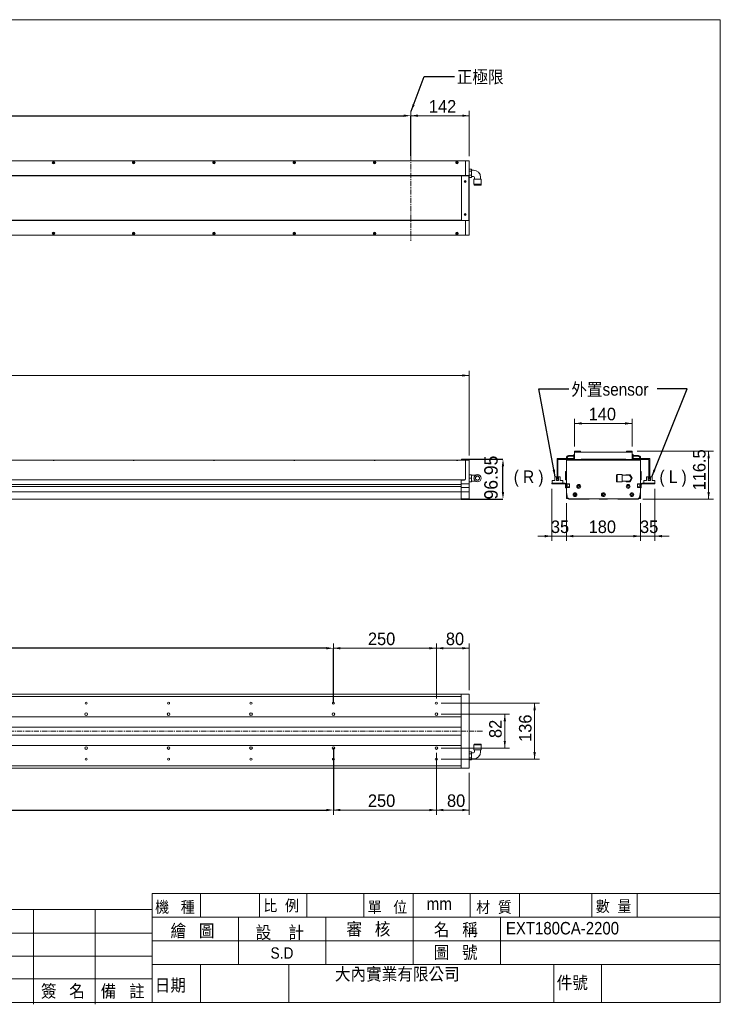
# Model space of a CAD drawing. Header units: millimetres. Extents: x 14 to 3401, y 11 to 2403.
# Tile 2 of 2: x 1700 to 3401, y 11 to 2403. Entities that reach past the tile are written whole.
import ezdxf

# ---------------------------------------------------------------- set-up
doc = ezdxf.new("R2010")
doc.units = ezdxf.units.MM
doc.header["$PDSIZE"] = -1
doc.linetypes.add('CENTERX2', pattern=[20.32, 12.7, -2.54, 2.54, -2.54])
doc.layers.add('BORDER', color=7, linetype='Continuous', lineweight=0)
doc.styles.add('SLDTEXTSTYLE0', font='新細明體')
doc.styles.add('SLDTEXTSTYLE1', font='GOTHIC.TTF', dxfattribs={"width": 0.913})
doc.styles.get("Standard").update_dxf_attribs({"font": 'GOTHIC.TTF'})
doc.dimstyles.new('SLDDIMSTYLE0', dxfattribs={"dimtxt": 32.48725, "dimasz": 17.25, "dimexe": 0, "dimexo": 0.0625, "dimgap": 8.121813, "dimtad": 1, "dimtoh": 1, "dimdec": 3, "dimzin": 12, "dimdsep": 46, "dimtxsty": 'SLDTEXTSTYLE0', "dimsah": 1, "dimcen": 0.09, "dimadec": 0, "dimazin": 0, "dimtfac": 1, "dimtdec": 3, "dimtofl": 0, "dimtmove": 0, "dimatfit": 3, "dimfxl": 0, "dimtolj": 1, "dimtzin": 12, "dimarcsym": 0})
doc.dimstyles.new('SLDDIMSTYLE2', dxfattribs={"dimtxt": 17.25, "dimasz": 17.25, "dimexe": 0, "dimexo": 0.0625, "dimgap": 4.3125, "dimtad": 0, "dimtih": 1, "dimtoh": 1, "dimdec": 0, "dimzin": 0, "dimdsep": 46, "dimtxsty": 'Standard', "dimsah": 1, "dimcen": 0.09, "dimadec": 0, "dimazin": 0, "dimtfac": 1, "dimtdec": 0, "dimtofl": 0, "dimtmove": 0, "dimatfit": 3, "dimfxl": 0, "dimtolj": 1, "dimtzin": 0, "dimarcsym": 0})

# ---------------------------------------------------------------- blocks, each defined once
blk = doc.blocks.new('*D1')
at = {"layer": 'BORDER'}
for p, q in [((201.8, 1355.7), (201.8, 1550.1)), ((201.8, 1538.6), (2791.8, 1538.6)), ((2791.8, 1344.6), (2791.8, 1550.1))]:
    blk.add_line(p, q, dxfattribs=at)
for points in [[(201.8, 1538.6), (219.1, 1535.7), (219.1, 1541.4)], [(2791.8, 1538.6), (2774.6, 1541.4), (2774.6, 1535.7)]]:
    blk.add_solid(points, dxfattribs=at)
at = {"layer": 'BORDER', "insert": (1460.4, 1576.6), "char_height": 30.43, "attachment_point": 1, "style": 'SLDTEXTSTYLE0'}
blk.add_mtext('2590', dxfattribs=at)
blk = doc.blocks.new('*D5')
at = {"layer": 'BORDER', "color": 0, "lineweight": -2}
for p, q in [((2790.9, 1335.1), (2873.6, 1335.1)), ((2873.6, 1255.4), (2873.6, 1317.8)), ((2771.9, 1238.1), (2873.6, 1238.1))]:
    blk.add_line(p, q, dxfattribs=at)
at = {"layer": 'BORDER', "color": 0}
for points in [[(2870.7, 1317.8), (2876.4, 1317.8), (2873.6, 1335.1)], [(2870.7, 1255.4), (2876.4, 1255.4), (2873.6, 1238.1)]]:
    blk.add_solid(points, dxfattribs=at)
at = {"layer": 'Defpoints', "color": 0}
for p in [(2790.8, 1335.1), (2873.6, 1335.1), (2771.8, 1238.1)]:
    blk.add_point(p, dxfattribs=at)
at = {"layer": 'BORDER', "color": 0, "insert": (2828.2, 1237.5), "char_height": 32.49, "attachment_point": 1, "rotation": 90, "style": 'SLDTEXTSTYLE0'}
blk.add_mtext('\\A1;96.95', dxfattribs=at)
blk = doc.blocks.new('*D7')
at = {"layer": 'BORDER'}
for p, q in [((2649.8, 2083.5), (2649.8, 2180.9)), ((2791.8, 2071), (2791.8, 2180.9)), ((2791.8, 2169.4), (2649.8, 2169.4))]:
    blk.add_line(p, q, dxfattribs=at)
for points in [[(2649.8, 2169.4), (2667.1, 2166.6), (2667.1, 2172.3)], [(2791.8, 2169.4), (2774.6, 2172.3), (2774.6, 2166.6)]]:
    blk.add_solid(points, dxfattribs=at)
at = {"layer": 'BORDER', "insert": (2693.7, 2207.4), "char_height": 30.43, "attachment_point": 1, "style": 'SLDTEXTSTYLE0'}
blk.add_mtext('142', dxfattribs=at)
blk = doc.blocks.new('*D10')
at = {"layer": 'BORDER', "color": 0, "lineweight": -2}
for p, q in [((449.8, 2083.2), (449.8, 2169.4)), ((467.1, 2169.4), (2632.6, 2169.4)), ((2649.8, 2072), (2649.8, 2169.4))]:
    blk.add_line(p, q, dxfattribs=at)
at = {"layer": 'BORDER', "color": 0}
for points in [[(467.1, 2172.3), (467.1, 2166.6), (449.8, 2169.4)], [(2632.6, 2172.3), (2632.6, 2166.6), (2649.8, 2169.4)]]:
    blk.add_solid(points, dxfattribs=at)
at = {"layer": 'Defpoints', "color": 0}
for p in [(2649.8, 2169.4), (449.8, 2083.2), (2649.8, 2072)]:
    blk.add_point(p, dxfattribs=at)
at = {"layer": 'BORDER', "color": 0, "insert": (1456.2, 2213.7), "char_height": 32.49, "attachment_point": 1, "style": 'SLDTEXTSTYLE0'}
blk.add_mtext('\\A1;2200st', dxfattribs=at)
blk = doc.blocks.new('*D17')
at = {"layer": 'BORDER'}
for p, q in [((2723.3, 715.8), (2889.5, 715.8)), ((2878, 633.8), (2878, 715.8)), ((2723.3, 633.8), (2889.5, 633.8))]:
    blk.add_line(p, q, dxfattribs=at)
for points in [[(2878, 715.8), (2875.2, 698.6), (2880.9, 698.6)], [(2878, 633.8), (2880.9, 651.1), (2875.2, 651.1)]]:
    blk.add_solid(points, dxfattribs=at)
at = {"layer": 'BORDER', "insert": (2840, 658.2), "char_height": 30.43, "attachment_point": 1, "rotation": 90, "style": 'SLDTEXTSTYLE0'}
blk.add_mtext('82', dxfattribs=at)
blk = doc.blocks.new('*D18')
at = {"layer": 'BORDER'}
for p, q in [((2723.3, 742.8), (2961.9, 742.8)), ((2950.4, 606.8), (2950.4, 742.8)), ((2723.3, 606.8), (2961.9, 606.8))]:
    blk.add_line(p, q, dxfattribs=at)
for points in [[(2950.4, 742.8), (2947.5, 725.6), (2953.3, 725.6)], [(2950.4, 606.8), (2953.3, 624.1), (2947.5, 624.1)]]:
    blk.add_solid(points, dxfattribs=at)
at = {"layer": 'BORDER', "insert": (2912.4, 648.7), "char_height": 30.43, "attachment_point": 1, "rotation": 90, "style": 'SLDTEXTSTYLE0'}
blk.add_mtext('136', dxfattribs=at)
blk = doc.blocks.new('*D19')
at = {"layer": 'BORDER'}
for p, q in [((2711.8, 754.3), (2711.8, 887.7)), ((2791.8, 774.1), (2791.8, 887.7)), ((2711.8, 876.2), (2791.8, 876.2))]:
    blk.add_line(p, q, dxfattribs=at)
for points in [[(2711.8, 876.2), (2729.1, 873.3), (2729.1, 879.1)], [(2791.8, 876.2), (2774.6, 879.1), (2774.6, 873.3)]]:
    blk.add_solid(points, dxfattribs=at)
at = {"layer": 'BORDER', "insert": (2735, 914.2), "char_height": 30.43, "attachment_point": 1, "style": 'SLDTEXTSTYLE0'}
blk.add_mtext('80', dxfattribs=at)
blk = doc.blocks.new('*D21')
at = {"layer": 'BORDER'}
for p, q in [((2711.8, 622.3), (2711.8, 471.8)), ((2791.8, 573.3), (2791.8, 471.8)), ((2711.8, 483.3), (2791.8, 483.3))]:
    blk.add_line(p, q, dxfattribs=at)
for points in [[(2711.8, 483.3), (2729.1, 480.4), (2729.1, 486.2)], [(2791.8, 483.3), (2774.6, 486.2), (2774.6, 480.4)]]:
    blk.add_solid(points, dxfattribs=at)
at = {"layer": 'BORDER', "insert": (2737.7, 521.3), "char_height": 30.43, "attachment_point": 1, "style": 'SLDTEXTSTYLE0'}
blk.add_mtext('80', dxfattribs=at)
blk = doc.blocks.new('*D23')
at = {"layer": 'BORDER'}
for p, q in [((2461.8, 754.3), (2461.8, 887.7)), ((2711.8, 754.3), (2711.8, 887.7)), ((2461.8, 876.2), (2711.8, 876.2))]:
    blk.add_line(p, q, dxfattribs=at)
for points in [[(2461.8, 876.2), (2479.1, 873.3), (2479.1, 879.1)], [(2711.8, 876.2), (2694.6, 879.1), (2694.6, 873.3)]]:
    blk.add_solid(points, dxfattribs=at)
at = {"layer": 'BORDER', "insert": (2545.7, 914.2), "char_height": 30.43, "attachment_point": 1, "style": 'SLDTEXTSTYLE0'}
blk.add_mtext('250', dxfattribs=at)
blk = doc.blocks.new('*D24')
at = {"layer": 'BORDER'}
for p, q in [((2461.8, 622.3), (2461.8, 471.8)), ((2711.8, 622.3), (2711.8, 471.8)), ((2461.8, 483.3), (2711.8, 483.3))]:
    blk.add_line(p, q, dxfattribs=at)
for points in [[(2461.8, 483.3), (2479.1, 480.4), (2479.1, 486.2)], [(2711.8, 483.3), (2694.6, 486.2), (2694.6, 480.4)]]:
    blk.add_solid(points, dxfattribs=at)
at = {"layer": 'BORDER', "insert": (2545.7, 521.3), "char_height": 30.43, "attachment_point": 1, "style": 'SLDTEXTSTYLE0'}
blk.add_mtext('250', dxfattribs=at)
blk = doc.blocks.new('*D25')
at = {"layer": 'BORDER', "color": 0, "lineweight": -2}
for p, q in [((261.8, 742.9), (261.8, 876.2)), ((2444.6, 876.2), (279.1, 876.2)), ((2461.8, 742.9), (2461.8, 876.2))]:
    blk.add_line(p, q, dxfattribs=at)
at = {"layer": 'BORDER', "color": 0}
for points in [[(279.1, 879.1), (279.1, 873.3), (261.8, 876.2)], [(2444.6, 879.1), (2444.6, 873.3), (2461.8, 876.2)]]:
    blk.add_solid(points, dxfattribs=at)
at = {"layer": 'Defpoints', "color": 0}
for p in [(261.8, 876.2), (261.8, 742.8), (2461.8, 742.8)]:
    blk.add_point(p, dxfattribs=at)
at = {"layer": 'BORDER', "color": 0, "insert": (1336.3, 920.5), "char_height": 32.487, "attachment_point": 1, "style": 'SLDTEXTSTYLE0'}
blk.add_mtext('\\A1;11x200=2200', dxfattribs=at)
blk = doc.blocks.new('*D26')
at = {"layer": 'BORDER', "color": 0, "lineweight": -2}
for p, q in [((261.8, 633.8), (261.8, 483.3)), ((2461.8, 633.8), (2461.8, 483.3)), ((279.1, 483.3), (2444.6, 483.3))]:
    blk.add_line(p, q, dxfattribs=at)
at = {"layer": 'BORDER', "color": 0}
for points in [[(279.1, 486.2), (279.1, 480.4), (261.8, 483.3)], [(2444.6, 486.2), (2444.6, 480.4), (2461.8, 483.3)]]:
    blk.add_solid(points, dxfattribs=at)
at = {"layer": 'Defpoints', "color": 0}
for p in [(261.8, 633.8), (2461.8, 633.8), (2461.8, 483.3)]:
    blk.add_point(p, dxfattribs=at)
at = {"layer": 'BORDER', "color": 0, "insert": (1247, 527.6), "char_height": 32.487, "attachment_point": 1, "style": 'SLDTEXTSTYLE0'}
blk.add_mtext('\\A1;11x200=2200', dxfattribs=at)
blk = doc.blocks.new('*D29')
at = {"layer": 'BORDER'}
for p, q in [((3199, 1354.6), (3384.4, 1354.6)), ((3372.9, 1238.1), (3372.9, 1354.6)), ((3213.1, 1238.1), (3384.4, 1238.1))]:
    blk.add_line(p, q, dxfattribs=at)
for points in [[(3372.9, 1354.6), (3370.1, 1337.4), (3375.8, 1337.4)], [(3372.9, 1238.1), (3375.8, 1255.4), (3370.1, 1255.4)]]:
    blk.add_solid(points, dxfattribs=at)
at = {"layer": 'BORDER', "insert": (3334.9, 1259.5), "char_height": 30.43, "attachment_point": 1, "rotation": 90, "style": 'SLDTEXTSTYLE0'}
blk.add_mtext('116.5', dxfattribs=at)
blk = doc.blocks.new('*D30')
at = {"layer": 'BORDER'}
for p, q in [((3047.5, 1366.1), (3047.5, 1433.6)), ((3047.5, 1422.1), (3187.5, 1422.1)), ((3187.5, 1366.1), (3187.5, 1433.6))]:
    blk.add_line(p, q, dxfattribs=at)
for points in [[(3047.5, 1422.1), (3064.7, 1419.2), (3064.7, 1425)], [(3187.5, 1422.1), (3170.2, 1425), (3170.2, 1419.2)]]:
    blk.add_solid(points, dxfattribs=at)
at = {"layer": 'BORDER', "insert": (3081.6, 1460.1), "char_height": 30.43, "attachment_point": 1, "style": 'SLDTEXTSTYLE0'}
blk.add_mtext('140', dxfattribs=at)
blk = doc.blocks.new('*D31')
at = {"layer": 'BORDER'}
for p, q in [((3027.5, 1228.7), (3027.5, 1136.9)), ((3207.5, 1228.7), (3207.5, 1136.9)), ((3027.5, 1148.4), (3207.5, 1148.4))]:
    blk.add_line(p, q, dxfattribs=at)
for points in [[(3027.5, 1148.4), (3044.7, 1145.5), (3044.7, 1151.3)], [(3207.5, 1148.4), (3190.2, 1151.3), (3190.2, 1145.5)]]:
    blk.add_solid(points, dxfattribs=at)
at = {"layer": 'BORDER', "insert": (3081.6, 1186.4), "char_height": 30.43, "attachment_point": 1, "style": 'SLDTEXTSTYLE0'}
blk.add_mtext('180', dxfattribs=at)
blk = doc.blocks.new('*D32')
at = {"layer": 'BORDER'}
for p, q in [((2992.5, 1263.6), (2992.5, 1136.9)), ((3027.5, 1228.7), (3027.5, 1136.9)), ((2992.5, 1148.4), (2958, 1148.4)), ((2992.5, 1148.4), (3027.5, 1148.4)), ((3027.5, 1148.4), (3062, 1148.4))]:
    blk.add_line(p, q, dxfattribs=at)
for points in [[(2992.5, 1148.4), (2975.2, 1151.3), (2975.2, 1145.5)], [(3027.5, 1148.4), (3044.7, 1145.5), (3044.7, 1151.3)]]:
    blk.add_solid(points, dxfattribs=at)
at = {"layer": 'BORDER', "insert": (2990, 1186.4), "char_height": 30.43, "attachment_point": 1, "style": 'SLDTEXTSTYLE0'}
blk.add_mtext('35', dxfattribs=at)
blk = doc.blocks.new('*D33')
at = {"layer": 'BORDER'}
for p, q in [((3242.5, 1263.6), (3242.5, 1136.9)), ((3207.5, 1228.7), (3207.5, 1136.9)), ((3207.5, 1148.4), (3173, 1148.4)), ((3242.5, 1148.4), (3207.5, 1148.4)), ((3242.5, 1148.4), (3277, 1148.4))]:
    blk.add_line(p, q, dxfattribs=at)
for points in [[(3207.5, 1148.4), (3190.2, 1151.3), (3190.2, 1145.5)], [(3242.5, 1148.4), (3259.7, 1145.5), (3259.7, 1151.3)]]:
    blk.add_solid(points, dxfattribs=at)
at = {"layer": 'BORDER', "insert": (3206.3, 1186.4), "char_height": 30.43, "attachment_point": 1, "style": 'SLDTEXTSTYLE0'}
blk.add_mtext('35', dxfattribs=at)

msp = doc.modelspace()

# ---------------------------------------------------------------- linework, layer by layer
at = {"color": 7, "linetype": 'Continuous', "lineweight": 15}
for p, q in [((2782.57, 2059.5272), (202.07, 2059.5272)), ((2782.57, 2059.5272), (2782.57, 2056.5272)), ((2782.57, 2059.5272), (2782.82, 2059.5272)), ((2782.57, 2056.5272), (2782.57, 2024.0272)), ((2782.82, 2059.5272), (2791.82, 2059.5272)), ((2782.82, 2056.5272), (2782.82, 2059.5272)), ((2782.82, 2024.5272), (2782.82, 2056.5272)), ((2791.82, 2059.5272), (2791.82, 2056.5272)), ((2791.82, 2056.5272), (2791.82, 2024.5272)), ((2782.57, 2051.0272), (2782.82, 2051.0272)), ((2796.82, 2039.3421), (2791.82, 2039.3421)), ((2796.82, 2034.4346), (2791.82, 2034.4346)), ((2796.82, 2039.3421), (2796.82, 2034.4346)), ((2801.82, 2037.0272), (2796.82, 2037.0272)), ((2796.82, 2034.4346), (2796.82, 2024.6197)), ((557.82, 2024.0272), (2782.57, 2024.0272)), ((2773.4909, 2023.5272), (557.82, 2023.5272)), ((2772.82, 2022.2772), (2772.82, 1916.7772)), ((2774.32, 2023.7772), (2789.32, 2023.7772)), ((2782.57, 2023.7772), (2782.57, 2024.0272)), ((2791.82, 2024.5272), (2782.82, 2024.5272)), ((2782.82, 2024.5272), (2782.82, 2023.7772)), ((2790.82, 2022.2772), (2790.82, 1916.7772)), ((2796.82, 2024.6197), (2791.82, 2024.6197)), ((2791.82, 1914.5272), (2791.82, 2024.5272)), ((2796.82, 2019.7122), (2791.82, 2019.7122)), ((2796.82, 2024.6197), (2796.82, 2019.7122)), ((2796.82, 2022.0272), (2801.82, 2022.0272)), ((2802.92, 2015.1272), (2802.92, 2003.1272)), ((2820.72, 2015.1272), (2802.92, 2015.1272)), ((2804.32, 2019.5272), (2804.32, 2015.1272)), ((2819.32, 2015.1272), (2819.32, 2019.5272)), ((2820.72, 2003.1272), (2820.72, 2015.1272)), ((2820.72, 2003.1272), (2802.92, 2003.1272)), ((2803.32, 2002.4272), (2803.32, 2000.9272)), ((2820.32, 2002.4272), (2803.32, 2002.4272)), ((2820.32, 2000.9272), (2803.32, 2000.9272)), ((2804.32, 2003.1272), (2804.32, 2002.4272)), ((2819.32, 2002.4272), (2819.32, 2003.1272)), ((2820.32, 2000.9272), (2820.32, 2002.4272)), ((2773.4909, 1915.5272), (557.82, 1915.5272)), ((2782.57, 1915.0272), (557.82, 1915.0272)), ((2774.32, 1915.2772), (2789.32, 1915.2772)), ((2782.57, 1915.2772), (2782.57, 1915.0272)), ((2782.57, 1882.5272), (2782.57, 1915.0272)), ((2782.82, 1914.5272), (2782.82, 1915.2772)), ((2782.82, 1914.5272), (2791.82, 1914.5272)), ((2782.82, 1882.5272), (2782.82, 1914.5272)), ((2791.82, 1914.5272), (2791.82, 1882.5272)), ((202.07, 1879.5272), (2782.57, 1879.5272)), ((2782.82, 1888.0272), (2782.57, 1888.0272)), ((2782.57, 1879.5272), (2782.57, 1882.5272)), ((2782.82, 1879.5272), (2782.57, 1879.5272)), ((2782.82, 1879.5272), (2782.82, 1882.5272)), ((2791.82, 1879.5272), (2782.82, 1879.5272)), ((2791.82, 1882.5272), (2791.82, 1879.5272)), ((3027.4978, 1339.2046), (3027.4978, 1336.6046)), ((3029.0978, 1339.2046), (3029.0978, 1336.6046)), ((3045.4978, 1344.2046), (3032.4978, 1344.2046)), ((3045.4978, 1342.6046), (3032.4978, 1342.6046)), ((3034.4978, 1342.6046), (3045.4978, 1342.6046)), ((3045.4978, 1346.6046), (3047.4978, 1346.6046)), ((3045.4978, 1345.1046), (3045.4978, 1346.6046)), ((3045.4978, 1336.1046), (3045.4978, 1345.1046)), ((3047.4978, 1354.6046), (3047.4978, 1350.6046)), ((3061.4978, 1354.6046), (3047.4978, 1354.6046)), ((3047.4978, 1334.6046), (3047.4978, 1350.6046)), ((3049.4978, 1352.6046), (3185.4978, 1352.6046)), ((3061.4978, 1354.6046), (3061.4978, 1352.6046)), ((3061.5978, 1352.6046), (3061.4978, 1352.6046)), ((3173.4978, 1352.6046), (3173.3978, 1352.6046)), ((3187.4978, 1354.6046), (3173.4978, 1354.6046)), ((3173.4978, 1352.6046), (3173.4978, 1354.6046)), ((3187.4978, 1350.6046), (3187.4978, 1354.6046)), ((3187.4978, 1350.6046), (3187.4978, 1334.6046)), ((3187.4978, 1346.6046), (3189.4978, 1346.6046)), ((3189.4978, 1346.6046), (3189.4978, 1345.1046)), ((3189.4978, 1345.1046), (3189.4978, 1336.1046)), ((3202.4978, 1344.2046), (3189.4978, 1344.2046)), ((3202.4978, 1342.6046), (3189.4978, 1342.6046)), ((3189.4978, 1342.6046), (3200.4978, 1342.6046)), ((3205.8978, 1336.6046), (3205.8978, 1339.2046)), ((3207.4978, 1336.6046), (3207.4978, 1339.2046)), ((1590.1484, 1333.1046), (1779.4916, 1333.1046)), ((1779.32, 1333.1046), (1785.32, 1333.1046)), ((1785.1485, 1333.1046), (1974.4916, 1333.1046)), ((1974.32, 1333.1046), (1980.32, 1333.1046)), ((1980.1484, 1333.1046), (2169.4916, 1333.1046)), ((2175.32, 1333.1046), (2169.32, 1333.1046)), ((2175.1484, 1333.1046), (2364.4915, 1333.1046)), ((2364.32, 1333.1046), (2370.32, 1333.1046)), ((2370.1484, 1333.1046), (2559.4916, 1333.1046)), ((2565.32, 1333.1046), (2559.32, 1333.1046)), ((2565.1484, 1333.1046), (2759.4916, 1333.1046)), ((2765.32, 1333.1046), (2759.32, 1333.1046)), ((2765.1484, 1333.1046), (2782.57, 1333.1046)), ((2772.82, 1333.1046), (2772.82, 1335.0546)), ((2772.82, 1335.0546), (2774.32, 1335.0546)), ((2774.32, 1335.0546), (2789.32, 1335.0546)), ((2782.57, 1330.1046), (2782.57, 1333.1046)), ((2782.57, 1288.1046), (2782.57, 1330.1046)), ((2782.5701, 1333.0546), (2782.8199, 1333.0546)), ((2782.8199, 1332.9046), (2782.5701, 1332.9046)), ((2782.5701, 1329.3046), (2782.8199, 1329.3046)), ((2782.82, 1333.1046), (2791.82, 1333.1046)), ((2782.82, 1330.1046), (2782.82, 1333.1046)), ((2782.82, 1287.6046), (2782.82, 1330.1046)), ((2789.32, 1335.0546), (2790.82, 1335.0546)), ((2790.82, 1335.0546), (2790.8201, 1333.1046)), ((2791.82, 1333.1046), (2791.82, 1330.1046)), ((2791.82, 1330.1046), (2791.82, 1275.6046)), ((3004.9978, 1336.6046), (3045.4978, 1336.6046)), ((3004.9978, 1288.1046), (3004.9978, 1336.6046)), ((3006.9978, 1288.1046), (3006.9978, 1334.6046)), ((3006.9978, 1334.6046), (3045.4978, 1334.6046)), ((3027.4978, 1334.6046), (3027.4978, 1330.1046)), ((3027.4978, 1330.1046), (3027.4978, 1275.6046)), ((3029.0978, 1334.6046), (3029.0978, 1332.7579)), ((3029.4978, 1336.6046), (3029.4978, 1337.6046)), ((3029.4978, 1332.933), (3029.4978, 1334.6046)), ((3062.4978, 1333.1046), (3030.4978, 1333.1046)), ((3045.4978, 1334.6046), (3045.4978, 1336.1046)), ((3047.4978, 1334.6046), (3045.4978, 1334.6046)), ((3049.4978, 1334.6046), (3047.4978, 1334.6046)), ((3049.4978, 1334.6046), (3063.2478, 1334.6046)), ((3062.4978, 1333.1046), (3062.9978, 1333.1046)), ((3062.4978, 1332.9046), (3062.4978, 1333.1046)), ((3062.4978, 1332.9046), (3172.4978, 1332.9046)), ((3062.9978, 1332.9046), (3062.9978, 1333.1046)), ((3063.2478, 1333.0546), (3063.2478, 1335.0546)), ((3063.2478, 1335.0546), (3064.7478, 1335.0546)), ((3064.7478, 1333.0546), (3063.2478, 1333.0546)), ((3063.4978, 1333.0546), (3063.4978, 1332.9046)), ((3170.2478, 1335.0546), (3064.7478, 1335.0546)), ((3064.7478, 1333.0546), (3170.2478, 1333.0546)), ((3066.4978, 1335.1046), (3066.4978, 1335.0546)), ((3168.4978, 1335.1046), (3066.4978, 1335.1046)), ((3074.9978, 1332.9046), (3074.9978, 1333.0546)), ((3079.9978, 1332.9046), (3079.9978, 1333.0546)), ((3084.7978, 1335.0546), (3084.7978, 1335.1046)), ((3104.9978, 1335.0546), (3104.9978, 1335.1046)), ((3129.9978, 1335.0546), (3129.9978, 1335.1046)), ((3150.1978, 1335.1046), (3150.1978, 1335.0546)), ((3154.9978, 1332.9046), (3154.9978, 1333.0546)), ((3159.9978, 1332.9046), (3159.9978, 1333.0546)), ((3168.4978, 1335.0546), (3168.4978, 1335.1046)), ((3170.2478, 1335.0546), (3171.7478, 1335.0546)), ((3171.7478, 1333.0546), (3170.2478, 1333.0546)), ((3171.4978, 1333.0546), (3171.4978, 1332.9046)), ((3171.7478, 1335.0546), (3171.7478, 1333.0546)), ((3171.7478, 1334.6046), (3185.4978, 1334.6046)), ((3171.9978, 1332.9046), (3171.9978, 1333.1046)), ((3172.4978, 1333.1046), (3171.9978, 1333.1046)), ((3172.4978, 1332.9046), (3172.4978, 1333.1046)), ((3204.4978, 1333.1046), (3172.4978, 1333.1046)), ((3187.4978, 1334.6046), (3185.4978, 1334.6046)), ((3189.4978, 1334.6046), (3187.4978, 1334.6046)), ((3229.9978, 1336.6046), (3189.4978, 1336.6046)), ((3189.4978, 1336.1046), (3189.4978, 1334.6046)), ((3227.9978, 1334.6046), (3189.4978, 1334.6046)), ((3205.4978, 1337.6046), (3205.4978, 1336.6046)), ((3205.4978, 1334.6046), (3205.4978, 1332.933)), ((3205.8978, 1332.7579), (3205.8978, 1334.6046)), ((3207.4978, 1330.1046), (3207.4978, 1334.6046)), ((3207.4978, 1330.1046), (3207.4978, 1275.6046)), ((3227.9978, 1288.1046), (3227.9978, 1334.6046)), ((3229.9978, 1336.6046), (3229.9978, 1288.1046)), ((2796.8201, 1297.6046), (2791.82, 1297.6046)), ((2796.8201, 1297.6046), (2796.8201, 1289.1046)), ((2801.82, 1296.6046), (2796.8201, 1296.6046)), ((2807.0284, 1296.6046), (2801.82, 1296.6046)), ((2999.2478, 1292.6046), (2999.2478, 1283.3046)), ((2999.2478, 1292.6046), (3003.4978, 1292.6046)), ((3003.4978, 1292.6046), (3003.4978, 1283.3046)), ((3008.4978, 1292.6046), (3008.4978, 1283.3046)), ((3008.4978, 1292.6046), (3012.7478, 1292.6046)), ((3012.7478, 1283.3046), (3012.7478, 1292.6046)), ((3027.4978, 1305.1046), (3025.4978, 1305.1046)), ((3025.4978, 1305.1046), (3025.4978, 1303.1046)), ((3025.4978, 1303.1046), (3025.4978, 1287.1046)), ((3150.3978, 1297.6046), (3148.8978, 1297.6046)), ((3148.8978, 1280.6046), (3148.8978, 1297.6046)), ((3150.3978, 1280.6046), (3150.3978, 1297.6046)), ((3151.0978, 1296.6046), (3150.3978, 1296.6046)), ((3163.0978, 1298.0046), (3151.0978, 1298.0046)), ((3151.0978, 1289.1046), (3151.0978, 1298.0046)), ((3163.0978, 1289.1046), (3163.0978, 1298.0046)), ((3167.4978, 1296.6046), (3163.0978, 1296.6046)), ((3177.4978, 1296.6046), (3167.4978, 1296.6046)), ((3172.5903, 1297.6046), (3172.013, 1296.6046)), ((3182.4053, 1297.6046), (3172.5903, 1297.6046)), ((3187.3128, 1289.1046), (3182.4053, 1297.6046)), ((3207.4978, 1305.1046), (3209.4978, 1305.1046)), ((3209.4978, 1303.1046), (3209.4978, 1305.1046)), ((3209.4978, 1287.1046), (3209.4978, 1303.1046)), ((3222.2478, 1292.6046), (3222.2478, 1283.3046)), ((3222.2478, 1292.6046), (3226.4978, 1292.6046)), ((3226.4978, 1292.6046), (3226.4978, 1283.3046)), ((3231.4978, 1292.6046), (3231.4978, 1283.3046)), ((3231.4978, 1292.6046), (3235.7478, 1292.6046)), ((3235.7478, 1283.3046), (3235.7478, 1292.6046)), ((2771.82, 1273.6046), (201.82, 1273.6046)), ((2771.82, 1268.6046), (201.82, 1268.6046)), ((469.32, 1285.1046), (2779.57, 1285.1046)), ((2771.82, 1285.1046), (469.32, 1285.1046)), ((2771.82, 1285.1046), (2771.82, 1273.6046)), ((2779.82, 1284.6046), (2771.82, 1284.6046)), ((2771.82, 1275.6046), (2771.82, 1284.6046)), ((2771.82, 1275.6046), (2791.82, 1275.6046)), ((2771.82, 1273.6046), (2771.82, 1268.6046)), ((2771.82, 1273.6046), (2771.82, 1268.6046)), ((2771.82, 1268.6046), (2771.82, 1256.1046)), ((2782.5701, 1287.6046), (2782.5281, 1287.6046)), ((2796.8201, 1289.1046), (2791.82, 1289.1046)), ((2796.8201, 1280.6046), (2791.82, 1280.6046)), ((2791.82, 1275.6046), (2791.82, 1266.6046)), ((2796.8201, 1289.1046), (2796.8201, 1280.6046)), ((2796.8201, 1281.6046), (2801.82, 1281.6046)), ((2801.82, 1281.6046), (2807.0284, 1281.6046)), ((2992.4978, 1275.1046), (2992.4978, 1277.1046)), ((2992.4978, 1277.1046), (2993.4978, 1277.1046)), ((2993.4978, 1275.1046), (2992.4978, 1275.1046)), ((2992.7478, 1277.1046), (2992.7478, 1283.3046)), ((2999.2478, 1283.3046), (2992.7478, 1283.3046)), ((3024.4978, 1277.1046), (2993.4978, 1277.1046)), ((2993.4978, 1275.1046), (3024.4978, 1275.1046)), ((3008.4978, 1283.3046), (3003.4978, 1283.3046)), ((3004.9978, 1286.6046), (3004.9978, 1288.1046)), ((3006.9978, 1286.6046), (3004.9978, 1286.6046)), ((3006.9978, 1288.1046), (3006.9978, 1286.6046)), ((3019.2478, 1283.3046), (3012.7478, 1283.3046)), ((3019.2478, 1283.3046), (3019.2478, 1277.1046)), ((3025.4978, 1287.1046), (3025.4978, 1285.1046)), ((3027.4978, 1285.1046), (3025.4978, 1285.1046)), ((3025.4978, 1274.1046), (3025.4978, 1267.1046)), ((3034.7978, 1275.6046), (3027.4978, 1275.6046)), ((3027.4978, 1275.6046), (3027.4978, 1273.6046)), ((3027.4978, 1268.6046), (3027.4978, 1273.6046)), ((3027.4978, 1273.6046), (3029.4978, 1273.6046)), ((3027.4978, 1268.6046), (3027.4978, 1266.6046)), ((3029.4978, 1268.6046), (3027.4978, 1268.6046)), ((3029.0978, 1273.6046), (3029.0978, 1268.6046)), ((3029.4978, 1275.1546), (3033.2978, 1275.1546)), ((3029.4978, 1273.6046), (3029.4978, 1275.1546)), ((3029.4978, 1268.6046), (3029.4978, 1273.6046)), ((3029.4978, 1267.0546), (3029.4978, 1268.6046)), ((3033.2978, 1275.1546), (3033.2978, 1273.6046)), ((3033.2978, 1273.6046), (3034.7978, 1273.6046)), ((3033.2978, 1268.6046), (3033.2978, 1267.0546)), ((3034.7978, 1268.6046), (3033.2978, 1268.6046)), ((3034.7978, 1275.6046), (3034.7978, 1266.6046)), ((3148.8978, 1280.6046), (3150.3978, 1280.6046)), ((3150.3978, 1281.6046), (3151.0978, 1281.6046)), ((3151.0978, 1280.2046), (3151.0978, 1289.1046)), ((3151.0978, 1280.2046), (3163.0978, 1280.2046)), ((3163.0978, 1280.2046), (3163.0978, 1289.1046)), ((3163.0978, 1281.6046), (3167.4978, 1281.6046)), ((3167.4978, 1281.6046), (3177.4978, 1281.6046)), ((3172.013, 1281.6046), (3172.5903, 1280.6046)), ((3172.5903, 1280.6046), (3182.4053, 1280.6046)), ((3182.4053, 1280.6046), (3187.3128, 1289.1046)), ((3200.1978, 1275.6046), (3207.4978, 1275.6046)), ((3200.1978, 1275.6046), (3200.1978, 1266.6046)), ((3200.1978, 1273.6046), (3201.6978, 1273.6046)), ((3201.6978, 1268.6046), (3200.1978, 1268.6046)), ((3201.6978, 1275.1546), (3205.4978, 1275.1546)), ((3201.6978, 1273.6046), (3201.6978, 1275.1546)), ((3201.6978, 1267.0546), (3201.6978, 1268.6046)), ((3205.4978, 1275.1546), (3205.4978, 1273.6046)), ((3205.4978, 1273.6046), (3205.4978, 1268.6046)), ((3205.4978, 1273.6046), (3207.4978, 1273.6046)), ((3205.4978, 1268.6046), (3205.4978, 1267.0546)), ((3207.4978, 1268.6046), (3205.4978, 1268.6046)), ((3205.8978, 1268.6046), (3205.8978, 1273.6046)), ((3207.4978, 1285.1046), (3209.4978, 1285.1046)), ((3207.4978, 1273.6046), (3207.4978, 1275.6046)), ((3207.4978, 1268.6046), (3207.4978, 1273.6046)), ((3207.4978, 1266.6046), (3207.4978, 1268.6046)), ((3209.4978, 1285.1046), (3209.4978, 1287.1046)), ((3209.4978, 1274.1046), (3209.4978, 1267.1046)), ((3210.4978, 1277.1046), (3241.4978, 1277.1046)), ((3241.4978, 1275.1046), (3210.4978, 1275.1046)), ((3215.7478, 1277.1046), (3215.7478, 1283.3046)), ((3222.2478, 1283.3046), (3215.7478, 1283.3046)), ((3231.4978, 1283.3046), (3226.4978, 1283.3046)), ((3227.9978, 1286.6046), (3227.9978, 1288.1046)), ((3229.9978, 1286.6046), (3227.9978, 1286.6046)), ((3229.9978, 1288.1046), (3229.9978, 1286.6046)), ((3242.2478, 1283.3046), (3235.7478, 1283.3046)), ((3241.4978, 1277.1046), (3242.4978, 1277.1046)), ((3242.4978, 1275.1046), (3241.4978, 1275.1046)), ((3242.2478, 1283.3046), (3242.2478, 1277.1046)), ((3242.4978, 1277.1046), (3242.4978, 1275.1046)), ((2771.82, 1256.1046), (201.82, 1256.1046)), ((2771.82, 1266.6046), (2791.82, 1266.6046)), ((2771.82, 1256.1046), (2771.82, 1266.6046)), ((2771.82, 1256.1046), (2791.82, 1256.1046)), ((2771.82, 1256.1046), (2771.82, 1243.2364)), ((2771.82, 1256.1046), (2771.82, 1244.3681)), ((2791.82, 1266.6046), (2791.82, 1256.1046)), ((2791.82, 1243.2364), (2791.82, 1256.1046)), ((3025.4978, 1266.1046), (3025.4978, 1267.1046)), ((3027.4978, 1266.1046), (3025.4978, 1266.1046)), ((3034.7978, 1266.6046), (3027.4978, 1266.6046)), ((3027.4978, 1266.6046), (3027.4978, 1256.1046)), ((3027.4978, 1256.1046), (3027.4978, 1240.2046)), ((3029.7668, 1243.2364), (3027.4978, 1256.1046)), ((3029.0978, 1247.0305), (3029.0978, 1241.8046)), ((3033.2978, 1267.0546), (3029.4978, 1267.0546)), ((3029.4978, 1243.6046), (3029.4978, 1244.762)), ((3200.1978, 1266.6046), (3207.4978, 1266.6046)), ((3205.4978, 1267.0546), (3201.6978, 1267.0546)), ((3207.4978, 1256.1046), (3205.2288, 1243.2364)), ((3205.4978, 1244.762), (3205.4978, 1243.6046)), ((3205.8978, 1241.8046), (3205.8978, 1247.0305)), ((3207.4978, 1266.6046), (3207.4978, 1256.1046)), ((3209.4978, 1266.1046), (3207.4978, 1266.1046)), ((3207.4978, 1240.2046), (3207.4978, 1256.1046)), ((3209.4978, 1267.1046), (3209.4978, 1266.1046)), ((201.82, 1238.1046), (2771.82, 1238.1046)), ((2771.82, 1240.8013), (2771.82, 1243.2364)), ((2771.82, 1240.8013), (2771.82, 1238.1046)), ((2791.82, 1239.1046), (2771.82, 1239.1046)), ((2791.82, 1243.2364), (2791.82, 1239.1046)), ((3027.4978, 1240.2046), (3031.3413, 1240.2046)), ((3029.0978, 1241.8046), (3030.2513, 1241.8046)), ((3082.4978, 1238.1046), (3033.4153, 1238.1046)), ((3200.3048, 1239.1046), (3034.6909, 1239.1046)), ((3127.4978, 1238.1046), (3107.4978, 1238.1046)), ((3201.5803, 1238.1046), (3152.4978, 1238.1046)), ((3203.6543, 1240.2046), (3207.4978, 1240.2046)), ((3204.7443, 1241.8046), (3205.8978, 1241.8046)), ((2771.82, 764.8425), (201.82, 764.8425)), ((201.82, 758.925), (2771.82, 758.925)), ((2771.82, 764.8425), (2791.82, 764.8425)), ((2771.82, 764.8425), (2771.82, 762.5735)), ((2771.82, 764.8425), (2771.82, 762.7731)), ((2771.82, 761.4029), (2771.82, 762.5735)), ((2771.82, 761.4029), (2771.82, 758.925)), ((2771.82, 709.8425), (2771.82, 758.925)), ((2791.82, 762.5735), (2791.82, 764.8425)), ((2791.82, 762.5735), (2791.82, 757.6495)), ((2791.82, 592.0356), (2791.82, 757.6495)), ((2771.82, 709.8425), (201.82, 709.8425)), ((2771.82, 709.8425), (2771.82, 709.5746)), ((2771.82, 685.1105), (2771.82, 709.5746)), ((2771.82, 684.8425), (201.82, 684.8425)), ((2771.82, 685.1105), (2771.82, 684.8425)), ((2771.82, 664.8425), (2771.82, 684.8425)), ((2771.82, 664.8425), (201.82, 664.8425)), ((2771.82, 664.8425), (2771.82, 664.5746)), ((2771.82, 640.1105), (2771.82, 664.5746)), ((2771.82, 639.8425), (201.82, 639.8425)), ((2771.82, 640.1105), (2771.82, 639.8425)), ((2771.82, 590.7601), (2771.82, 639.8425)), ((2796.8201, 624.6575), (2791.82, 624.6575)), ((2796.8201, 624.6575), (2796.8201, 619.75)), ((2801.82, 622.3425), (2796.8201, 622.3425)), ((2802.92, 641.2425), (2802.92, 629.2425)), ((2802.92, 641.2425), (2820.72, 641.2425)), ((2802.92, 629.2425), (2820.72, 629.2425)), ((2803.32, 643.4425), (2803.32, 641.9425)), ((2803.32, 643.4425), (2811.82, 643.4425)), ((2803.32, 641.9425), (2811.82, 641.9425)), ((2804.3201, 629.2425), (2804.32, 624.8425)), ((2804.3201, 641.9425), (2804.3201, 641.2425)), ((2811.82, 643.4425), (2820.32, 643.4425)), ((2811.82, 641.9425), (2820.32, 641.9425)), ((2819.3199, 641.2425), (2819.3199, 641.9425)), ((2819.32, 624.8425), (2819.3199, 629.2425)), ((2820.32, 641.9425), (2820.32, 643.4425)), ((2820.72, 629.2425), (2820.72, 641.2425)), ((2796.8201, 619.75), (2791.82, 619.75)), ((2796.8201, 609.9351), (2791.82, 609.9351)), ((2796.8201, 605.0276), (2791.82, 605.0276)), ((2796.8201, 619.75), (2796.8201, 609.9351)), ((2796.8201, 609.9351), (2796.8201, 605.0276)), ((2796.8201, 607.3425), (2801.82, 607.3425)), ((2771.82, 590.7601), (201.82, 590.7601)), ((2771.82, 584.8425), (201.82, 584.8425)), ((2771.82, 590.7601), (2771.82, 588.2821)), ((2771.82, 587.1116), (2771.82, 588.2821)), ((2771.82, 587.1116), (2771.82, 584.8425)), ((2771.82, 586.912), (2771.82, 584.8425)), ((2771.82, 584.8425), (2791.82, 584.8425)), ((2791.82, 592.0356), (2791.82, 587.1116)), ((2791.82, 584.8425), (2791.82, 587.1116))]:
    msp.add_line(p, q, dxfattribs=at)
at = {"color": 7, "linetype": 'Continuous', "lineweight": 15, "flags": 128}
for points in [[(1785.1485, 1333.1046), (1784.8385, 1333.0377), (1784.3335, 1332.8436), (1783.5583, 1332.5538), (1782.7334, 1332.3659), (1781.8482, 1332.3735), (1781.1313, 1332.5381), (1780.3957, 1332.8076), (1779.7122, 1333.0655), (1779.4916, 1333.1046)], [(1980.1484, 1333.1046), (1979.8386, 1333.0377), (1979.3335, 1332.8436), (1978.5584, 1332.5538), (1977.7335, 1332.3659), (1976.8481, 1332.3735), (1976.1314, 1332.5381), (1975.3956, 1332.8076), (1974.7122, 1333.0655), (1974.4916, 1333.1046)], [(2175.1484, 1333.1046), (2174.8385, 1333.0377), (2174.3335, 1332.8436), (2173.5583, 1332.5538), (2172.7335, 1332.3659), (2171.8481, 1332.3735), (2171.1313, 1332.5381), (2170.3957, 1332.8076), (2169.7121, 1333.0655), (2169.4916, 1333.1046)], [(2370.1484, 1333.1046), (2369.8386, 1333.0377), (2369.3335, 1332.8436), (2368.5584, 1332.5538), (2367.7334, 1332.3659), (2366.8481, 1332.3735), (2366.1314, 1332.5381), (2365.3956, 1332.8076), (2364.7122, 1333.0655), (2364.4915, 1333.1046)], [(2565.1484, 1333.1046), (2564.8385, 1333.0377), (2564.3335, 1332.8436), (2563.5583, 1332.5538), (2562.7335, 1332.3659), (2561.8481, 1332.3735), (2561.1314, 1332.5381), (2560.3957, 1332.8076), (2559.7121, 1333.0655), (2559.4916, 1333.1046)], [(2765.1484, 1333.1046), (2764.7285, 1332.9991), (2764.1217, 1332.7586), (2763.2503, 1332.4646), (2762.464, 1332.3437), (2761.6577, 1332.4047), (2760.7879, 1332.6552), (2760.0598, 1332.9426), (2759.6011, 1333.0926), (2759.4916, 1333.1046)]]:
    msp.add_lwpolyline(points, dxfattribs=at)
at = {"color": 7, "linetype": 'Continuous', "lineweight": 15}
for centre, radius in [((1782.32, 2055.5272), 1.75), ((1782.32, 2055.5272), 1.3), ((1977.32, 2055.5272), 1.75), ((1977.32, 2055.5272), 1.3), ((2172.32, 2055.5272), 1.75), ((2172.32, 2055.5272), 1.3), ((2367.32, 2055.5272), 1.75), ((2367.32, 2055.5272), 1.3), ((2562.32, 2055.5272), 1.75), ((2562.32, 2055.5272), 1.3), ((2762.32, 2055.5272), 1.75), ((2762.32, 2055.5272), 1.3), ((2781.82, 2009.5272), 2.25), ((2781.82, 2009.5272), 1.65), ((2781.82, 1929.5272), 2.25), ((2781.82, 1929.5272), 1.65), ((1782.32, 1883.5272), 1.75), ((1782.32, 1883.5272), 1.3), ((1977.32, 1883.5272), 1.75), ((1977.32, 1883.5272), 1.3), ((2172.32, 1883.5272), 1.75), ((2172.32, 1883.5272), 1.3), ((2367.32, 1883.5272), 1.75), ((2367.32, 1883.5272), 1.3), ((2562.32, 1883.5272), 1.75), ((2562.32, 1883.5272), 1.3), ((2762.32, 1883.5272), 1.75), ((2762.32, 1883.5272), 1.3), ((2811.82, 1289.1046), 8.9), ((2811.82, 1289.1046), 8.5), ((2811.82, 1289.1046), 5), ((3057.4978, 1269.1046), 4.75), ((3057.4978, 1269.1046), 2.75), ((3057.4978, 1269.1046), 2.1), ((3177.4978, 1269.1046), 4.75), ((3177.4978, 1269.1046), 2.75), ((3177.4978, 1269.1046), 2.1), ((3048.4978, 1249.1046), 4.75), ((3048.4978, 1249.1046), 2.75), ((3048.4978, 1249.1046), 2.1), ((3117.4978, 1249.1046), 4.75), ((3117.4978, 1249.1046), 2.75), ((3117.4978, 1249.1046), 2.1), ((3186.4978, 1249.1046), 4.75), ((3186.4978, 1249.1046), 2.75), ((3186.4978, 1249.1046), 2.1), ((1861.82, 742.8425), 2.5), ((2061.82, 742.8425), 2.5), ((2261.82, 742.8425), 2.5), ((2461.82, 742.8425), 2.5), ((2711.82, 742.8425), 2.5), ((1861.82, 715.8425), 3.25), ((2061.82, 715.8425), 3.25), ((2261.82, 715.8425), 3.25), ((2461.82, 715.8425), 3.25), ((2711.82, 715.8425), 3.25), ((1861.82, 633.8425), 3.25), ((2061.82, 633.8425), 3.25), ((2261.82, 633.8425), 3.25), ((2461.82, 633.8425), 3.25), ((2711.82, 633.8425), 3.25), ((1861.82, 606.8425), 2.5), ((2061.82, 606.8425), 2.5), ((2261.82, 606.8425), 2.5), ((2461.82, 606.8425), 2.5), ((2711.82, 606.8425), 2.5)]:
    msp.add_circle(centre, radius, dxfattribs=at)
for centre, radius, start, end in [((1782.32, 2055.5272), 3, 160.5287794, 19.4712206), ((1782.32, 2055.5272), 3, 19.4712206, 160.5287794), ((1977.32, 2055.5272), 3, 160.5287794, 19.4712206), ((1977.32, 2055.5272), 3, 19.4712206, 160.5287794), ((2172.32, 2055.5272), 3, 160.5287794, 19.4712206), ((2172.32, 2055.5272), 3, 19.4712206, 160.5287794), ((2367.32, 2055.5272), 3, 160.5287794, 19.4712206), ((2367.32, 2055.5272), 3, 19.4712206, 160.5287794), ((2562.32, 2055.5272), 3, 160.5287794, 19.4712206), ((2562.32, 2055.5272), 3, 19.4712206, 160.5287794), ((2762.32, 2055.5272), 3, 160.5287794, 19.4712206), ((2762.32, 2055.5272), 3, 19.4712206, 160.5287794), ((2801.82, 2019.5272), 17.5, 0, 90), ((2774.32, 2022.2772), 1.5, 90, 180), ((2789.32, 2022.2772), 1.5, 0, 90), ((2801.82, 2019.5272), 2.5, 0, 90), ((2774.32, 1916.7772), 1.5, 180, 270), ((2789.32, 1916.7772), 1.5, 270, 0), ((1782.32, 1883.5272), 3, 340.5287794, 199.4712206), ((1782.32, 1883.5272), 3, 199.4712206, 340.5287794), ((1977.32, 1883.5272), 3, 340.5287794, 199.4712206), ((1977.32, 1883.5272), 3, 199.4712206, 340.5287794), ((2172.32, 1883.5272), 3, 340.5287794, 199.4712206), ((2172.32, 1883.5272), 3, 199.4712206, 340.5287794), ((2367.32, 1883.5272), 3, 340.5287794, 199.4712206), ((2367.32, 1883.5272), 3, 199.4712206, 340.5287794), ((2562.32, 1883.5272), 3, 340.5287794, 199.4712206), ((2562.32, 1883.5272), 3, 199.4712206, 340.5287794), ((2762.32, 1883.5272), 3, 340.5287794, 199.4712206), ((2762.32, 1883.5272), 3, 199.4712206, 340.5287794), ((3032.4978, 1339.2046), 5, 90, 180), ((3032.4978, 1339.2046), 3.4, 90, 180), ((3034.4978, 1337.6046), 5, 90, 180), ((3049.4978, 1350.6046), 2, 90, 180), ((3185.4978, 1350.6046), 2, 0, 90), ((3200.4978, 1337.6046), 5, 0, 90), ((3202.4978, 1339.2046), 5, 0, 90), ((3202.4978, 1339.2046), 3.4, 0, 90), ((3030.4978, 1330.1046), 3, 90, 180), ((3204.4978, 1330.1046), 3, 0, 90), ((3177.4978, 1289.1046), 7.5, 270, 90), ((2779.57, 1288.1046), 3, 270, 0), ((2779.82, 1287.6046), 3, 270, 0), ((3024.4978, 1274.1046), 3, 0, 90), ((3024.4978, 1274.1046), 1, 0, 90), ((3210.4978, 1274.1046), 3, 90, 180), ((3210.4978, 1274.1046), 1, 90, 180), ((3030.4978, 1243.6046), 1, 180, 229.8835247), ((3204.4978, 1243.6046), 1, 310.1164753, 0), ((3034.6909, 1244.1046), 5, 190, 270), ((3039.4153, 1246.1046), 10, 212.0275525, 233.1301024), ((3084.4978, 1238.1046), 2, 150, 180), ((3105.4978, 1238.1046), 2, 0, 30), ((3129.4978, 1238.1046), 2, 150, 180), ((3150.4978, 1238.1046), 2, 0, 30), ((3200.3048, 1244.1046), 5, 270, 350), ((3195.5803, 1246.1046), 10, 306.8698976, 327.9724475), ((2801.82, 624.8425), 2.5, 270, 0), ((2801.82, 624.8425), 17.5, 270, 0)]:
    msp.add_arc(centre, radius, start, end, dxfattribs=at)
at = {"layer": 'BORDER', "color": 7}
for p, q in [((3401.2445, 2402.5675), (13.9119, 2402.5675)), ((3401.2445, 15.8305), (3401.2445, 2402.5675)), ((2021.6211, 280.3305), (3401.2445, 280.3305)), ((2021.6211, 280.3305), (2021.6211, 15.8305)), ((2139.1818, 280.3305), (2139.1818, 222.8305)), ((2282.3936, 280.3305), (2282.3936, 222.8305)), ((2397.3936, 280.3305), (2397.3936, 222.8305)), ((2535.7214, 280.3305), (2535.7214, 222.8305)), ((2655.6054, 280.3305), (2655.6054, 107.8305)), ((2793.9332, 280.3305), (2793.9332, 222.8305)), ((2913.8172, 280.3305), (2913.8172, 222.8305)), ((3089.0324, 280.3305), (3089.0324, 222.8305)), ((3199.6946, 280.3305), (3199.6946, 222.8305)), ((779.6211, 241.4927), (2021.6211, 241.4927)), ((1734.1211, 241.4927), (1734.1211, 11.4927)), ((1883.4211, 241.4927), (1883.4211, 11.4927)), ((2021.6211, 222.8305), (3401.2445, 222.8305)), ((2231.4003, 222.8305), (2231.4003, 107.8305)), ((2443.5029, 222.8305), (2443.5029, 107.8305)), ((2867.708, 222.8305), (2867.708, 107.8305)), ((779.6211, 183.9927), (2021.6211, 183.9927)), ((2021.6211, 165.3305), (3401.2445, 165.3305)), ((779.6211, 128.6616), (2021.6211, 128.6616)), ((2021.6211, 107.8305), (3401.2445, 107.8305)), ((2139.1818, 107.8305), (2139.1818, 15.8305)), ((2353.5898, 107.8305), (2353.5898, 15.8305)), ((2996.8139, 107.8305), (2996.8139, 15.8305)), ((3112.5531, 107.8305), (3112.5531, 15.8305)), ((779.6211, 73.3305), (2021.6211, 73.3305)), ((13.9119, 15.8305), (3401.2445, 15.8305))]:
    msp.add_line(p, q, dxfattribs=at)
at = {"layer": 'BORDER', "linetype": 'CENTERX2', "lineweight": 0}
for p, q in [((2649.82, 2071.6655), (2649.82, 1865.7243)), ((2823.9923, 674.8425), (182.82, 674.8425))]:
    msp.add_line(p, q, dxfattribs=at)

# ---------------------------------------------------------------- texts
at = {"layer": 'BORDER', "attachment_point": 1, "style": 'SLDTEXTSTYLE1'}
for s, insert, char_height in [('正極限', (2761.4232, 2278.7978, 77.128), 30.42708), ('外置sensor', (3039.5386, 1519.9662, 2306.675), 30.42708), ('( R )', (2899.7633, 1307.9163), 30.42708), ('( L )', (3253.6029, 1307.9163), 30.42708), ('機   種', (2029.1449, 261.4915), 27.38437), ('比  例', (2291.7257, 264.9863), 27.38437), ('單   位', (2545.0041, 261.0219), 27.38437), ('mm', (2687.8858, 270.7472), 30.42708), ('材  質', (2808.4302, 261.0219), 27.38437), ('數  量', (3098.7536, 263.2896), 27.38437), ('繪   圖', (2066.4223, 205.1755), 30.42708), ('設    計', (2273.2003, 201.267), 30.42708), ('審   核', (2493.4723, 209.4334), 30.42708), ('名   稱', (2705.7364, 208.0539), 30.42708), ('{\\fPMingLiU|b0|i0|c136|p18;\\W0.913;EXT180CA-2200}', (2880.7266, 211.5159), 30.427083), ('S.D', (2309.1504, 149.69), 27.38437), ('圖   號', (2705.4192, 152.6806), 30.42708), ('{\\fPMingLiU|b0|i0|c136|p18;大內實業有限公司}', (2465.5342, 100.1537), 30.427083), ('日期', (2028.1625, 73.2258), 30.42708), ('件號', (3003.8914, 79.2179), 30.42708), ('簽   名', (1751.7383, 58.7285), 30.42708), ('備   註', (1897.0535, 58.5036), 30.42708)]:
    msp.add_mtext(s, dxfattribs=dict(at, insert=insert, char_height=char_height))

# ---------------------------------------------------------------- dimensions: what is measured, and where the dimension line sits
at = {"layer": 'BORDER'}
for base, p1, p2, text, picture, middle in [((2649.82, 2169.4389), (449.82, 2083.1655), (2649.82, 2071.9523), '<>st', '*D10', (1516.0557, 2169.4389)), ((261.82, 876.1876), (2461.82, 742.8425), (261.82, 742.8425), '11x200=<>', '*D25', (1459.6242, 876.1876)), ((2461.82, 483.3169), (261.82, 633.8425), (2461.82, 633.8425), '11x200=<>', '*D26', (1370.2909, 483.3169))]:
    dim = msp.add_linear_dim(base=base, p1=p1, p2=p2, text=text, dimstyle='SLDDIMSTYLE0', dxfattribs=at)
    dim.commit()
    dim.dimension.update_dxf_attribs({"geometry": picture, "text_midpoint": middle, "dimtype": 160})
for base, p1, p2, picture, middle in [((2649.82, 2169.4389), (2791.82, 2059.5272), (2649.82, 2071.9523), '*D7', (2722.2418, 2169.4389)), ((2791.82, 1538.5738), (201.82, 1344.2046), (2791.82, 1333.1046), '*D1', (1498.4582, 1538.5738)), ((3187.4978, 1422.1086), (3047.4978, 1354.6046), (3187.4978, 1354.6046), '*D30', (3110.1567, 1422.1086)), ((3027.4978, 1148.418), (2992.4978, 1275.1046), (3027.4978, 1240.2046), '*D32', (3008.9907, 1148.418)), ((3207.4978, 1148.418), (3242.4978, 1275.1046), (3207.4978, 1240.2046), '*D33', (3225.3121, 1148.418)), ((3207.4978, 1148.418), (3027.4978, 1240.2046), (3207.4978, 1240.2046), '*D31', (3110.1567, 1148.418)), ((2711.82, 876.1876), (2461.82, 742.8425), (2711.82, 742.8425), '*D23', (2574.2003, 876.1876)), ((2791.82, 876.1876), (2711.82, 742.8425), (2791.82, 762.5735), '*D19', (2754.0454, 876.1876)), ((2711.82, 483.3169), (2461.82, 633.8425), (2711.82, 633.8425), '*D24', (2574.2003, 483.3169)), ((2791.82, 483.3169), (2711.82, 633.8425), (2791.82, 584.8425), '*D21', (2756.7335, 483.3169))]:
    dim = msp.add_linear_dim(base=base, p1=p1, p2=p2, dimstyle='SLDDIMSTYLE0', dxfattribs=at)
    dim.commit()
    dim.dimension.update_dxf_attribs({"geometry": picture, "text_midpoint": middle, "dimtype": 160})
for base, p1, p2, picture, middle in [((3372.9295, 1354.6046), (3201.5803, 1238.1046), (3187.4978, 1354.6046), '*D29', (3372.9295, 1302.3842)), ((2873.5717, 1335.0546), (2771.82, 1238.1046), (2790.82, 1335.0546), '*D5', (2873.5717, 1286.5796)), ((2950.4058, 742.8425), (2711.82, 606.8425), (2711.82, 742.8425), '*D18', (2950.4058, 677.2573)), ((2878.0396, 715.8425), (2711.82, 633.8425), (2711.82, 715.8425), '*D17', (2878.0396, 677.2573))]:
    dim = msp.add_linear_dim(base=base, p1=p1, p2=p2, angle=90, dimstyle='SLDDIMSTYLE0', dxfattribs=at)
    dim.commit()
    dim.dimension.update_dxf_attribs({"geometry": picture, "text_midpoint": middle, "dimtype": 160})

# ---------------------------------------------------------------- leaders
for points in [[(2650.4303, 2180.1093), (2682.6452, 2264.67), (2755.6702, 2264.67)], [(2999.9672, 1292.6046), (2960.7568, 1505.8279), (3033.7818, 1505.8279)], [(3234.7785, 1292.6046), (3320.7436, 1505.7824), (3247.7186, 1505.7824)]]:
    msp.add_leader(points, dimstyle='SLDDIMSTYLE2', dxfattribs=at)

doc.saveas('drawing.dxf')
